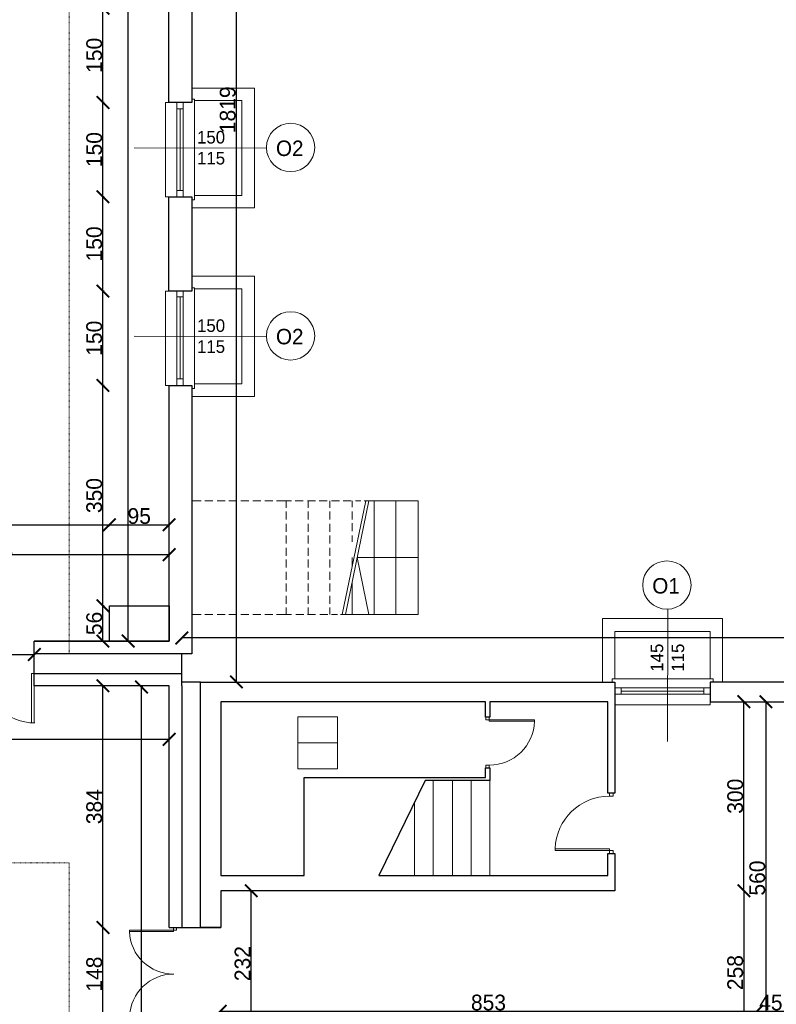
# Model space of a CAD drawing. Header units: centimetres. Extents: x -17621 to 77377, y -18613 to 66.
# Tile 11 of 173: x -12251 to -11048, y -15895 to -14329. Entities that reach past the tile are written whole.
import ezdxf

# ---------------------------------------------------------------- set-up
doc = ezdxf.new("R2010")
doc.units = ezdxf.units.CM
doc.linetypes.add('ACAD_ISO03W100', pattern=[30, 12, -18])
doc.layers.add('0-wymiarowanie rys.CAD', color=5, linetype='Continuous', lineweight=0, true_color=0x0000ff)
for name, color, linetype, lineweight in [('a_drzwi i okna', 2, 'Continuous', 0), ('a_inwentaryzacja', 141, 'Continuous', 0), ('a_podciągi', 2, 'ACAD_ISO03W100', 13), ('a_wymiarowanie', 211, 'Continuous', 0), ('drzwi', 2, 'Continuous', 0), ('pomieszczenia', 191, 'Continuous', 5)]:
    doc.layers.add(name, color=color, linetype=linetype, lineweight=lineweight)
for name, color, linetype in [('PDF_A050 OPIS', 7, 'Continuous'), ('PDF_A250 SCHODY', 7, 'Continuous'), ('PDF_A310 STOLARKA ZEWNĘTRZNA', 7, 'Continuous'), ('PDF_A320 STOLARKA WEWNĘTRZNA', 7, 'Continuous'), ('PDF_WIDOKOWA', 7, 'Continuous')]:
    doc.layers.add(name, color=color, linetype=linetype)
doc.styles.add('PDF Century Gothic', font='GOTHIC.TTF')
doc.dimstyles.new('ISO-25', dxfattribs={"dimtxt": 25, "dimasz": 20, "dimexe": 0.6, "dimexo": 0.375, "dimtad": 1, "dimdec": 0, "dimtxsty": 'PDF Century Gothic', "dimblk": 'ARCHTICK', "dimcen": 2.5, "dimadec": 1, "dimazin": 0, "dimtfac": 1, "dimtdec": 0, "dimtmove": 0, "dimatfit": 3, "dimldrblk": 'ARCHTICK', "dimfxl": 2, "dimfxlon": 1, "dimarcsym": 0})

# ---------------------------------------------------------------- blocks, each defined once
blk = doc.blocks.new('_ArchTick')
at = {"color": 0, "linetype": 'ByBlock', "const_width": 0.15}
blk.add_lwpolyline([(-0.5, -0.5), (0.5, 0.5)], dxfattribs=at)
blk = doc.blocks.new('*D9')
at = {"layer": 'a_wymiarowanie', "color": 0, "lineweight": -2, "transparency": 16777216}
for p, q in [((-12118.2, -15772.7), (-12118.8, -15772.7)), ((-12118.2, -15920.7), (-12118.2, -15772.7)), ((-12118.2, -15920.7), (-12118.8, -15920.7))]:
    blk.add_line(p, q, dxfattribs=at)
at = {"layer": 'Defpoints', "color": 0, "transparency": 16777216}
for p in [(-12118.2, -15772.7), (-12118.2, -15772.7), (-12118.2, -15920.7)]:
    blk.add_point(p, dxfattribs=at)
at = {"layer": 'a_wymiarowanie', "color": 0, "lineweight": -2, "transparency": 16777216, "xscale": 20, "yscale": 20, "zscale": 20}
for p, rotation in [((-12118.2, -15772.7), 90), ((-12118.2, -15920.7), 270)]:
    blk.add_blockref('_ArchTick', p, dxfattribs=dict(at, rotation=rotation))
at = {"layer": 'a_wymiarowanie', "color": 0, "transparency": 16777216, "insert": (-12132, -15846.7), "char_height": 25, "attachment_point": 5, "rotation": 90, "style": 'PDF Century Gothic'}
blk.add_mtext('148', dxfattribs=at)
blk = doc.blocks.new('*D10')
at = {"layer": 'a_wymiarowanie', "color": 0, "lineweight": -2, "transparency": 16777216}
for p, q in [((-12055, -15390.3), (-12057.6, -15390.3)), ((-12057, -16588.3), (-12057, -15390.3)), ((-12055, -16588.3), (-12057.6, -16588.3))]:
    blk.add_line(p, q, dxfattribs=at)
at = {"layer": 'Defpoints', "color": 0, "transparency": 16777216}
for p in [(-12057, -15390.3), (-11977.8, -15390.3), (-11977.8, -16588.3)]:
    blk.add_point(p, dxfattribs=at)
at = {"layer": 'a_wymiarowanie', "color": 0, "lineweight": -2, "transparency": 16777216, "xscale": 20, "yscale": 20, "zscale": 20}
for p, rotation in [((-12057, -15390.3), 90), ((-12057, -16588.3), 270)]:
    blk.add_blockref('_ArchTick', p, dxfattribs=dict(at, rotation=rotation))
at = {"layer": 'a_wymiarowanie', "color": 0, "transparency": 16777216, "insert": (-12070.8, -15989.3), "char_height": 25, "attachment_point": 5, "rotation": 90, "style": 'PDF Century Gothic'}
blk.add_mtext('1198', dxfattribs=at)
blk = doc.blocks.new('*D223')
at = {"layer": 'a_wymiarowanie', "color": 0, "lineweight": -2, "transparency": 16777216}
for p, q in [((-12603.1, -15471.4), (-12603.1, -15474)), ((-12603.1, -15473.4), (-12013, -15473.4)), ((-12013, -15471.4), (-12013, -15474))]:
    blk.add_line(p, q, dxfattribs=at)
at = {"layer": 'Defpoints', "color": 0, "transparency": 16777216}
for p in [(-12603.1, -15388.3), (-12013, -15388.3), (-12013, -15473.4)]:
    blk.add_point(p, dxfattribs=at)
at = {"layer": 'a_wymiarowanie', "color": 0, "lineweight": -2, "transparency": 16777216, "xscale": 20, "yscale": 20, "zscale": 20, "rotation": 180}
blk.add_blockref('_ArchTick', (-12603.1, -15473.4), dxfattribs=at)
at = {"layer": 'a_wymiarowanie', "color": 0, "lineweight": -2, "transparency": 16777216, "xscale": 20, "yscale": 20, "zscale": 20}
blk.add_blockref('_ArchTick', (-12013, -15473.4), dxfattribs=at)
at = {"layer": 'a_wymiarowanie', "color": 0, "transparency": 16777216, "insert": (-12308.1, -15459.7), "char_height": 25, "attachment_point": 5, "style": 'PDF Century Gothic'}
blk.add_mtext('568', dxfattribs=at)
blk = doc.blocks.new('*D224')
at = {"layer": 'a_wymiarowanie', "color": 0, "lineweight": -2, "transparency": 16777216}
for p, q in [((-12119.8, -15388.3), (-12117.6, -15388.3)), ((-12118.2, -15772.7), (-12118.2, -15388.3)), ((-12118.2, -15772.7), (-12118.8, -15772.7))]:
    blk.add_line(p, q, dxfattribs=at)
at = {"layer": 'Defpoints', "color": 0, "transparency": 16777216}
for p in [(-12120.2, -15388.3), (-12118.2, -15388.3), (-12118.2, -15772.7)]:
    blk.add_point(p, dxfattribs=at)
at = {"layer": 'a_wymiarowanie', "color": 0, "lineweight": -2, "transparency": 16777216, "xscale": 20, "yscale": 20, "zscale": 20}
for p, rotation in [((-12118.2, -15388.3), 90), ((-12118.2, -15772.7), 270)]:
    blk.add_blockref('_ArchTick', p, dxfattribs=dict(at, rotation=rotation))
at = {"layer": 'a_wymiarowanie', "color": 0, "transparency": 16777216, "insert": (-12132, -15580.5), "char_height": 25, "attachment_point": 5, "rotation": 90, "style": 'PDF Century Gothic'}
blk.add_mtext('384', dxfattribs=at)
blk = doc.blocks.new('*D225')
at = {"layer": 'a_wymiarowanie', "color": 0, "lineweight": -2, "transparency": 16777216}
for p, q in [((-12116.2, -15261.2), (-12118.8, -15261.2)), ((-12118.2, -15317.2), (-12118.2, -15261.2)), ((-12118.2, -15317.2), (-12118.8, -15317.2))]:
    blk.add_line(p, q, dxfattribs=at)
at = {"layer": 'Defpoints', "color": 0, "transparency": 16777216}
for p in [(-12118.2, -15261.2), (-12108, -15261.2), (-12118.2, -15317.2)]:
    blk.add_point(p, dxfattribs=at)
at = {"layer": 'a_wymiarowanie', "color": 0, "lineweight": -2, "transparency": 16777216, "xscale": 20, "yscale": 20, "zscale": 20}
for p, rotation in [((-12118.2, -15261.2), 90), ((-12118.2, -15317.2), 270)]:
    blk.add_blockref('_ArchTick', p, dxfattribs=dict(at, rotation=rotation))
at = {"layer": 'a_wymiarowanie', "color": 0, "transparency": 16777216, "insert": (-12132, -15289.2), "char_height": 25, "attachment_point": 5, "rotation": 90, "style": 'PDF Century Gothic'}
blk.add_mtext('56', dxfattribs=at)
blk = doc.blocks.new('*D116')
at = {"layer": 'a_wymiarowanie', "color": 0, "lineweight": -2, "transparency": 16777216}
for p, q in [((-11099.1, -15714.2), (-11099.7, -15714.2)), ((-11099.1, -15714.2), (-11099.1, -15974.3)), ((-11099.1, -15974.3), (-11099.7, -15974.3))]:
    blk.add_line(p, q, dxfattribs=at)
at = {"layer": 'Defpoints', "color": 0, "transparency": 16777216}
for p in [(-11099.1, -15714.2), (-11099.1, -15974.3), (-11099.1, -15974.3)]:
    blk.add_point(p, dxfattribs=at)
at = {"layer": 'a_wymiarowanie', "color": 0, "lineweight": -2, "transparency": 16777216, "xscale": 20, "yscale": 20, "zscale": 20}
for p, rotation in [((-11099.1, -15714.2), 90), ((-11099.1, -15974.3), 270)]:
    blk.add_blockref('_ArchTick', p, dxfattribs=dict(at, rotation=rotation))
at = {"layer": 'a_wymiarowanie', "color": 0, "transparency": 16777216, "insert": (-11112.8, -15844.3), "char_height": 25, "attachment_point": 5, "rotation": 90, "style": 'PDF Century Gothic'}
blk.add_mtext('258', dxfattribs=at)
blk = doc.blocks.new('*D118')
at = {"layer": 'a_wymiarowanie', "color": 0, "lineweight": -2, "transparency": 16777216}
for p, q in [((-11099.1, -15413.6), (-11099.7, -15413.6)), ((-11099.1, -15714.2), (-11099.1, -15413.6)), ((-11099.1, -15714.2), (-11099.7, -15714.2))]:
    blk.add_line(p, q, dxfattribs=at)
at = {"layer": 'Defpoints', "color": 0, "transparency": 16777216}
for p in [(-11099.1, -15413.6), (-11098.8, -15413.6), (-11098.8, -15714.2)]:
    blk.add_point(p, dxfattribs=at)
at = {"layer": 'a_wymiarowanie', "color": 0, "lineweight": -2, "transparency": 16777216, "xscale": 20, "yscale": 20, "zscale": 20}
for p, rotation in [((-11099.1, -15413.6), 90), ((-11099.1, -15714.2), 270)]:
    blk.add_blockref('_ArchTick', p, dxfattribs=dict(at, rotation=rotation))
at = {"layer": 'a_wymiarowanie', "color": 0, "transparency": 16777216, "insert": (-11112.8, -15563.9), "char_height": 25, "attachment_point": 5, "rotation": 90, "style": 'PDF Century Gothic'}
blk.add_mtext('300', dxfattribs=at)
blk = doc.blocks.new('*D426')
at = {"layer": 'a_wymiarowanie', "color": 0, "lineweight": -2, "transparency": 16777216}
for p, q in [((-11063.9, -15413.6), (-11064.5, -15413.6)), ((-11063.9, -15974.3), (-11063.9, -15413.6)), ((-11063.9, -15974.3), (-11064.5, -15974.3))]:
    blk.add_line(p, q, dxfattribs=at)
at = {"layer": 'Defpoints', "color": 0, "transparency": 16777216}
for p in [(-11063.9, -15413.6), (-11063.9, -15413.6), (-11063.9, -15974.3)]:
    blk.add_point(p, dxfattribs=at)
at = {"layer": 'a_wymiarowanie', "color": 0, "lineweight": -2, "transparency": 16777216, "xscale": 20, "yscale": 20, "zscale": 20}
for p, rotation in [((-11063.9, -15413.6), 90), ((-11063.9, -15974.3), 270)]:
    blk.add_blockref('_ArchTick', p, dxfattribs=dict(at, rotation=rotation))
at = {"layer": 'a_wymiarowanie', "color": 0, "transparency": 16777216, "insert": (-11077.7, -15694), "char_height": 25, "attachment_point": 5, "rotation": 90, "style": 'PDF Century Gothic'}
blk.add_mtext('560', dxfattribs=at)
blk = doc.blocks.new('*D433')
at = {"layer": 'a_wymiarowanie', "color": 0, "lineweight": -2, "transparency": 16777216}
for p, q in [((-12377.2, -15336.5), (-12377.2, -15339.1)), ((-12377.2, -15338.5), (-12227.4, -15338.5)), ((-12227.4, -15336.5), (-12227.4, -15339.1))]:
    blk.add_line(p, q, dxfattribs=at)
at = {"layer": 'Defpoints', "color": 0, "transparency": 16777216}
for p in [(-12377.2, -15317.2), (-12227.4, -15317.2), (-12227.4, -15338.5)]:
    blk.add_point(p, dxfattribs=at)
at = {"layer": 'a_wymiarowanie', "color": 0, "lineweight": -2, "transparency": 16777216, "xscale": 20, "yscale": 20, "zscale": 20, "rotation": 180}
blk.add_blockref('_ArchTick', (-12377.2, -15338.5), dxfattribs=at)
at = {"layer": 'a_wymiarowanie', "color": 0, "lineweight": -2, "transparency": 16777216, "xscale": 20, "yscale": 20, "zscale": 20}
blk.add_blockref('_ArchTick', (-12227.4, -15338.5), dxfattribs=at)
at = {"layer": 'a_wymiarowanie', "color": 0, "transparency": 16777216, "insert": (-12302.3, -15324.8), "char_height": 25, "attachment_point": 5, "style": 'PDF Century Gothic'}
blk.add_mtext('150', dxfattribs=at)
blk = doc.blocks.new('*D434')
at = {"layer": 'a_wymiarowanie', "color": 0, "lineweight": -2, "transparency": 16777216}
for p, q in [((-12116.2, -14910.7), (-12118.8, -14910.7)), ((-12118.2, -15261.2), (-12118.2, -14910.7)), ((-12116.2, -15261.2), (-12118.8, -15261.2))]:
    blk.add_line(p, q, dxfattribs=at)
at = {"layer": 'Defpoints', "color": 0, "transparency": 16777216}
for p in [(-12118.2, -14910.7), (-12013, -14910.7), (-12108, -15261.2)]:
    blk.add_point(p, dxfattribs=at)
at = {"layer": 'a_wymiarowanie', "color": 0, "lineweight": -2, "transparency": 16777216, "xscale": 20, "yscale": 20, "zscale": 20}
for p, rotation in [((-12118.2, -14910.7), 90), ((-12118.2, -15261.2), 270)]:
    blk.add_blockref('_ArchTick', p, dxfattribs=dict(at, rotation=rotation))
at = {"layer": 'a_wymiarowanie', "color": 0, "transparency": 16777216, "insert": (-12132, -15085.9), "char_height": 25, "attachment_point": 5, "rotation": 90, "style": 'PDF Century Gothic'}
blk.add_mtext('350', dxfattribs=at)
blk = doc.blocks.new('*D404')
at = {"layer": 'a_wymiarowanie', "color": 0, "lineweight": -2, "transparency": 16777216}
for p, q in [((-12116.2, -14760.8), (-12118.8, -14760.8)), ((-12118.2, -14910.7), (-12118.2, -14760.8)), ((-12116.2, -14910.7), (-12118.8, -14910.7))]:
    blk.add_line(p, q, dxfattribs=at)
at = {"layer": 'Defpoints', "color": 0, "transparency": 16777216}
for p in [(-12118.2, -14760.8), (-12013.4, -14760.8), (-12013, -14910.7)]:
    blk.add_point(p, dxfattribs=at)
at = {"layer": 'a_wymiarowanie', "color": 0, "lineweight": -2, "transparency": 16777216, "xscale": 20, "yscale": 20, "zscale": 20}
for p, rotation in [((-12118.2, -14760.8), 90), ((-12118.2, -14910.7), 270)]:
    blk.add_blockref('_ArchTick', p, dxfattribs=dict(at, rotation=rotation))
at = {"layer": 'a_wymiarowanie', "color": 0, "transparency": 16777216, "insert": (-12132, -14835.8), "char_height": 25, "attachment_point": 5, "rotation": 90, "style": 'PDF Century Gothic'}
blk.add_mtext('150', dxfattribs=at)
blk = doc.blocks.new('*D405')
at = {"layer": 'a_wymiarowanie', "color": 0, "lineweight": -2, "transparency": 16777216}
for p, q in [((-12116.2, -14610.8), (-12118.8, -14610.8)), ((-12118.2, -14760.8), (-12118.2, -14610.8)), ((-12116.2, -14760.8), (-12118.8, -14760.8))]:
    blk.add_line(p, q, dxfattribs=at)
at = {"layer": 'Defpoints', "color": 0, "transparency": 16777216}
for p in [(-12118.2, -14610.8), (-12013.4, -14610.8), (-12013.4, -14760.8)]:
    blk.add_point(p, dxfattribs=at)
at = {"layer": 'a_wymiarowanie', "color": 0, "lineweight": -2, "transparency": 16777216, "xscale": 20, "yscale": 20, "zscale": 20}
for p, rotation in [((-12118.2, -14610.8), 90), ((-12118.2, -14760.8), 270)]:
    blk.add_blockref('_ArchTick', p, dxfattribs=dict(at, rotation=rotation))
at = {"layer": 'a_wymiarowanie', "color": 0, "transparency": 16777216, "insert": (-12132, -14685.8), "char_height": 25, "attachment_point": 5, "rotation": 90, "style": 'PDF Century Gothic'}
blk.add_mtext('150', dxfattribs=at)
blk = doc.blocks.new('*D406')
at = {"layer": 'a_wymiarowanie', "color": 0, "lineweight": -2, "transparency": 16777216}
for p, q in [((-12116.2, -14461), (-12118.8, -14461)), ((-12118.2, -14610.8), (-12118.2, -14461)), ((-12116.2, -14610.8), (-12118.8, -14610.8))]:
    blk.add_line(p, q, dxfattribs=at)
at = {"layer": 'Defpoints', "color": 0, "transparency": 16777216}
for p in [(-12118.2, -14461), (-12013.4, -14461), (-12013.4, -14610.8)]:
    blk.add_point(p, dxfattribs=at)
at = {"layer": 'a_wymiarowanie', "color": 0, "lineweight": -2, "transparency": 16777216, "xscale": 20, "yscale": 20, "zscale": 20}
for p, rotation in [((-12118.2, -14461), 90), ((-12118.2, -14610.8), 270)]:
    blk.add_blockref('_ArchTick', p, dxfattribs=dict(at, rotation=rotation))
at = {"layer": 'a_wymiarowanie', "color": 0, "transparency": 16777216, "insert": (-12132, -14535.9), "char_height": 25, "attachment_point": 5, "rotation": 90, "style": 'PDF Century Gothic'}
blk.add_mtext('150', dxfattribs=at)
blk = doc.blocks.new('*D407')
at = {"layer": 'a_wymiarowanie', "color": 0, "lineweight": -2, "transparency": 16777216}
for p, q in [((-12116.2, -14311.1), (-12118.8, -14311.1)), ((-12118.2, -14461), (-12118.2, -14311.1)), ((-12116.2, -14461), (-12118.8, -14461))]:
    blk.add_line(p, q, dxfattribs=at)
at = {"layer": 'Defpoints', "color": 0, "transparency": 16777216}
for p in [(-12118.2, -14311.1), (-12013.4, -14311.1), (-12013.4, -14461)]:
    blk.add_point(p, dxfattribs=at)
at = {"layer": 'a_wymiarowanie', "color": 0, "lineweight": -2, "transparency": 16777216, "xscale": 20, "yscale": 20, "zscale": 20}
for p, rotation in [((-12118.2, -14311.1), 90), ((-12118.2, -14461), 270)]:
    blk.add_blockref('_ArchTick', p, dxfattribs=dict(at, rotation=rotation))
at = {"layer": 'a_wymiarowanie', "color": 0, "transparency": 16777216, "insert": (-12132, -14386), "char_height": 25, "attachment_point": 5, "rotation": 90, "style": 'PDF Century Gothic'}
blk.add_mtext('150', dxfattribs=at)
blk = doc.blocks.new('*D411')
at = {"layer": 'a_wymiarowanie', "color": 0, "lineweight": -2, "transparency": 16777216}
for p, q in [((-12076.2, -12297.6), (-12078.8, -12297.6)), ((-12078.2, -15317.2), (-12078.2, -12297.6)), ((-12076.2, -15317.2), (-12078.8, -15317.2))]:
    blk.add_line(p, q, dxfattribs=at)
at = {"layer": 'Defpoints', "color": 0, "transparency": 16777216}
for p in [(-12078.2, -12297.6), (-12005.8, -12297.6), (-12013, -15317.2)]:
    blk.add_point(p, dxfattribs=at)
at = {"layer": 'a_wymiarowanie', "color": 0, "lineweight": -2, "transparency": 16777216, "xscale": 20, "yscale": 20, "zscale": 20}
for p, rotation in [((-12078.2, -12297.6), 90), ((-12078.2, -15317.2), 270)]:
    blk.add_blockref('_ArchTick', p, dxfattribs=dict(at, rotation=rotation))
at = {"layer": 'a_wymiarowanie', "color": 0, "transparency": 16777216, "insert": (-12091.9, -13807.4), "char_height": 25, "attachment_point": 5, "rotation": 90, "style": 'PDF Century Gothic'}
blk.add_mtext('3020', dxfattribs=at)
blk = doc.blocks.new('*D415')
at = {"layer": 'a_wymiarowanie', "color": 0, "lineweight": -2, "transparency": 16777216}
for p, q in [((-12564, -15177.7), (-12564, -15180.3)), ((-12564, -15179.7), (-12013, -15179.7)), ((-12013, -15177.7), (-12013, -15180.3))]:
    blk.add_line(p, q, dxfattribs=at)
at = {"layer": 'Defpoints', "color": 0, "transparency": 16777216}
for p in [(-12564, -14910.7), (-12013, -14910.7), (-12013, -15179.7)]:
    blk.add_point(p, dxfattribs=at)
at = {"layer": 'a_wymiarowanie', "color": 0, "lineweight": -2, "transparency": 16777216, "xscale": 20, "yscale": 20, "zscale": 20, "rotation": 180}
blk.add_blockref('_ArchTick', (-12564, -15179.7), dxfattribs=at)
at = {"layer": 'a_wymiarowanie', "color": 0, "lineweight": -2, "transparency": 16777216, "xscale": 20, "yscale": 20, "zscale": 20}
blk.add_blockref('_ArchTick', (-12013, -15179.7), dxfattribs=at)
at = {"layer": 'a_wymiarowanie', "color": 0, "transparency": 16777216, "insert": (-12288.5, -15166.3), "char_height": 25, "attachment_point": 5, "style": 'PDF Century Gothic'}
blk.add_mtext('551', dxfattribs=at)
blk = doc.blocks.new('*D417')
at = {"layer": 'a_wymiarowanie', "color": 0, "lineweight": -2, "transparency": 16777216}
for p, q in [((-12477, -15134.4), (-12477, -15131.8)), ((-12477, -15132.4), (-12108, -15132.4)), ((-12108, -15134.4), (-12108, -15131.8))]:
    blk.add_line(p, q, dxfattribs=at)
at = {"layer": 'Defpoints', "color": 0, "transparency": 16777216}
for p in [(-12108, -15132.4), (-12477, -15261.2), (-12108, -15261.2)]:
    blk.add_point(p, dxfattribs=at)
at = {"layer": 'a_wymiarowanie', "color": 0, "lineweight": -2, "transparency": 16777216, "xscale": 20, "yscale": 20, "zscale": 20, "rotation": 180}
blk.add_blockref('_ArchTick', (-12477, -15132.4), dxfattribs=at)
at = {"layer": 'a_wymiarowanie', "color": 0, "lineweight": -2, "transparency": 16777216, "xscale": 20, "yscale": 20, "zscale": 20}
blk.add_blockref('_ArchTick', (-12108, -15132.4), dxfattribs=at)
at = {"layer": 'a_wymiarowanie', "color": 0, "transparency": 16777216, "insert": (-12292.5, -15118.6), "char_height": 25, "attachment_point": 5, "style": 'PDF Century Gothic'}
blk.add_mtext('369', dxfattribs=at)
blk = doc.blocks.new('*D418')
at = {"layer": 'a_wymiarowanie', "color": 0, "lineweight": -2, "transparency": 16777216}
for p, q in [((-12108, -15134.4), (-12108, -15131.8)), ((-12108, -15132.4), (-12013, -15132.4)), ((-12013, -15134.4), (-12013, -15131.8))]:
    blk.add_line(p, q, dxfattribs=at)
at = {"layer": 'Defpoints', "color": 0, "transparency": 16777216}
for p in [(-12013, -15132.4), (-12108, -15261.2), (-12013, -15261.2)]:
    blk.add_point(p, dxfattribs=at)
at = {"layer": 'a_wymiarowanie', "color": 0, "lineweight": -2, "transparency": 16777216, "xscale": 20, "yscale": 20, "zscale": 20, "rotation": 180}
blk.add_blockref('_ArchTick', (-12108, -15132.4), dxfattribs=at)
at = {"layer": 'a_wymiarowanie', "color": 0, "lineweight": -2, "transparency": 16777216, "xscale": 20, "yscale": 20, "zscale": 20}
blk.add_blockref('_ArchTick', (-12013, -15132.4), dxfattribs=at)
at = {"layer": 'a_wymiarowanie', "color": 0, "transparency": 16777216, "insert": (-12060.5, -15118.6), "char_height": 25, "attachment_point": 5, "style": 'PDF Century Gothic'}
blk.add_mtext('95', dxfattribs=at)
blk = doc.blocks.new('*D465')
at = {"layer": 'a_wymiarowanie', "color": 0, "lineweight": -2, "transparency": 16777216}
for p, q in [((-11884.4, -15714.2), (-11881.8, -15714.2)), ((-11882.4, -15945.8), (-11882.4, -15714.2)), ((-11884.4, -15945.8), (-11881.8, -15945.8))]:
    blk.add_line(p, q, dxfattribs=at)
at = {"layer": 'Defpoints', "color": 0, "transparency": 16777216}
for p in [(-11930.9, -15714.2), (-11882.4, -15714.2), (-11930.9, -15945.8)]:
    blk.add_point(p, dxfattribs=at)
at = {"layer": 'a_wymiarowanie', "color": 0, "lineweight": -2, "transparency": 16777216, "xscale": 20, "yscale": 20, "zscale": 20}
for p, rotation in [((-11882.4, -15714.2), 90), ((-11882.4, -15945.8), 270)]:
    blk.add_blockref('_ArchTick', p, dxfattribs=dict(at, rotation=rotation))
at = {"layer": 'a_wymiarowanie', "color": 0, "transparency": 16777216, "insert": (-11896.2, -15830), "char_height": 25, "attachment_point": 5, "rotation": 90, "style": 'PDF Century Gothic'}
blk.add_mtext('232', dxfattribs=at)
blk = doc.blocks.new('*D831')
at = {"layer": 'a_wymiarowanie', "color": 0, "lineweight": -2, "transparency": 16777216}
for p, q in [((-11931.7, -15907.8), (-11931.7, -15905.2)), ((-11931.7, -15905.8), (-11078.7, -15905.8)), ((-11078.7, -15907.8), (-11078.7, -15905.2))]:
    blk.add_line(p, q, dxfattribs=at)
at = {"layer": 'Defpoints', "color": 0, "transparency": 16777216}
for p in [(-11078.7, -15905.8), (-11931.7, -15937), (-11078.7, -15944.3)]:
    blk.add_point(p, dxfattribs=at)
at = {"layer": 'a_wymiarowanie', "color": 0, "lineweight": -2, "transparency": 16777216, "xscale": 20, "yscale": 20, "zscale": 20, "rotation": 180}
blk.add_blockref('_ArchTick', (-11931.7, -15905.8), dxfattribs=at)
at = {"layer": 'a_wymiarowanie', "color": 0, "lineweight": -2, "transparency": 16777216, "xscale": 20, "yscale": 20, "zscale": 20}
blk.add_blockref('_ArchTick', (-11078.7, -15905.8), dxfattribs=at)
at = {"layer": 'a_wymiarowanie', "color": 0, "transparency": 16777216, "insert": (-11505.2, -15892), "char_height": 25, "attachment_point": 5, "style": 'PDF Century Gothic'}
blk.add_mtext('853', dxfattribs=at)
blk = doc.blocks.new('*D832')
at = {"layer": 'a_wymiarowanie', "color": 0, "lineweight": -2, "transparency": 16777216}
for p, q in [((-11078.7, -15907.8), (-11078.7, -15905.2)), ((-11078.7, -15905.8), (-11033.7, -15905.8)), ((-11033.7, -15907.8), (-11033.7, -15905.2))]:
    blk.add_line(p, q, dxfattribs=at)
at = {"layer": 'Defpoints', "color": 0, "transparency": 16777216}
for p in [(-11033.7, -15905.8), (-11078.7, -15944.3), (-11033.7, -15944.3)]:
    blk.add_point(p, dxfattribs=at)
at = {"layer": 'a_wymiarowanie', "color": 0, "lineweight": -2, "transparency": 16777216, "xscale": 20, "yscale": 20, "zscale": 20, "rotation": 180}
blk.add_blockref('_ArchTick', (-11078.7, -15905.8), dxfattribs=at)
at = {"layer": 'a_wymiarowanie', "color": 0, "lineweight": -2, "transparency": 16777216, "xscale": 20, "yscale": 20, "zscale": 20}
blk.add_blockref('_ArchTick', (-11033.7, -15905.8), dxfattribs=at)
at = {"layer": 'a_wymiarowanie', "color": 0, "transparency": 16777216, "insert": (-11056.2, -15892), "char_height": 25, "attachment_point": 5, "style": 'PDF Century Gothic'}
blk.add_mtext('45', dxfattribs=at)
blk = doc.blocks.new('*D1031')
at = {"layer": '0-wymiarowanie rys.CAD', "color": 0, "linetype": 'Continuous', "lineweight": -2, "transparency": 16777216}
for p, q in [((-11992.7, -15314.3), (-11992.7, -15311.7)), ((-7131.2, -15312.3), (-11992.7, -15312.3)), ((-7131.2, -15314.3), (-7131.2, -15311.7))]:
    blk.add_line(p, q, dxfattribs=at)
at = {"layer": 'Defpoints', "color": 0, "linetype": 'Continuous', "transparency": 16777216}
for p in [(-11992.7, -15312.3), (-11992.7, -15373.5), (-7131.2, -15373.5)]:
    blk.add_point(p, dxfattribs=at)
at = {"layer": '0-wymiarowanie rys.CAD', "color": 0, "linetype": 'Continuous', "lineweight": -2, "transparency": 16777216, "xscale": 20, "yscale": 20, "zscale": 20, "rotation": 180}
blk.add_blockref('_ArchTick', (-11992.7, -15312.3), dxfattribs=at)
at = {"layer": '0-wymiarowanie rys.CAD', "color": 0, "linetype": 'Continuous', "lineweight": -2, "transparency": 16777216, "xscale": 20, "yscale": 20, "zscale": 20}
blk.add_blockref('_ArchTick', (-7131.2, -15312.3), dxfattribs=at)
at = {"layer": '0-wymiarowanie rys.CAD', "color": 0, "linetype": 'Continuous', "lineweight": 0, "transparency": 16777216, "insert": (-9561.9, -15298.6), "char_height": 25, "attachment_point": 5, "style": 'PDF Century Gothic'}
blk.add_mtext('4862', dxfattribs=at)
blk = doc.blocks.new('*D1032')
at = {"layer": '0-wymiarowanie rys.CAD', "color": 0, "linetype": 'Continuous', "lineweight": -2, "transparency": 16777216}
for p, q in [((-11908, -13562.8), (-11905.4, -13562.8)), ((-11906, -15382.3), (-11906, -13562.8)), ((-11908, -15382.3), (-11905.4, -15382.3))]:
    blk.add_line(p, q, dxfattribs=at)
at = {"layer": 'Defpoints', "color": 0, "linetype": 'Continuous', "transparency": 16777216}
for p in [(-11963.1, -13562.8), (-11906, -13562.8), (-11963.1, -15382.3)]:
    blk.add_point(p, dxfattribs=at)
at = {"layer": '0-wymiarowanie rys.CAD', "color": 0, "linetype": 'Continuous', "lineweight": -2, "transparency": 16777216, "xscale": 20, "yscale": 20, "zscale": 20}
for p, rotation in [((-11906, -13562.8), 90), ((-11906, -15382.3), 270)]:
    blk.add_blockref('_ArchTick', p, dxfattribs=dict(at, rotation=rotation))
at = {"layer": '0-wymiarowanie rys.CAD', "color": 0, "linetype": 'Continuous', "lineweight": 0, "transparency": 16777216, "insert": (-11919.8, -14472.6), "char_height": 25, "attachment_point": 5, "rotation": 90, "style": 'PDF Century Gothic'}
blk.add_mtext('1819', dxfattribs=at)

msp = doc.modelspace()

# ---------------------------------------------------------------- linework, layer by layer
at = {"layer": 'a_drzwi i okna'}
for p, q in [((-11858.2, -14533.7), (-12068.4, -14533.1)), ((-11858.2, -14833.1), (-12068.4, -14832.6)), ((-11219.9, -15266.5), (-11220.5, -15476.7))]:
    msp.add_line(p, q, dxfattribs=at)
for centre in [(-11819.8, -14532.5), (-11819.8, -14832), (-11221.5, -15228.1)]:
    msp.add_circle(centre, 38.4, dxfattribs=at)
at = {"layer": 'a_inwentaryzacja', "lineweight": 25}
for p, q in [((-12013, -15317.2), (-12013, -14910.7)), ((-12013, -14910.7), (-11976.6, -14910.7)), ((-11976.6, -14910.7), (-11976.6, -15337.5)), ((-12227.4, -15388.3), (-12227.4, -15317.2)), ((-12227.4, -15317.2), (-12013, -15317.2)), ((-11976.6, -15337.5), (-12227.4, -15337.5)), ((-12227.4, -15368.8), (-11992.7, -15368.8)), ((-11963.1, -15772.8), (-11963.1, -15382.3)), ((-11963.1, -15382.3), (-11304.4, -15382.3)), ((-11304.4, -15382.3), (-11304.4, -15413.6)), ((-12013, -15388.3), (-12227.4, -15388.3)), ((-12013, -15772.8), (-12013, -15388.3)), ((-11992.7, -15388.2), (-11992.7, -15772.8)), ((-11510.1, -15413.6), (-11930.9, -15413.6)), ((-11930.9, -15413.6), (-11930.9, -15689.7)), ((-11510.1, -15438.2), (-11510.1, -15413.6)), ((-11315.4, -15413.6), (-11503.3, -15413.6)), ((-11503.3, -15413.6), (-11503.3, -15438.2)), ((-11315.4, -15413.6), (-11337.4, -15413.6)), ((-11315.4, -15559.1), (-11315.4, -15413.6)), ((-11304.4, -15413.6), (-11304.4, -15559.1)), ((-11503.3, -15438.2), (-11510.1, -15438.2)), ((-11510.1, -15533.9), (-11510.1, -15518.6)), ((-11510.1, -15518.6), (-11503.3, -15518.6)), ((-11503.3, -15518.6), (-11503.3, -15538.9)), ((-11798, -15689.7), (-11798, -15533.9)), ((-11798, -15533.9), (-11510.1, -15533.9)), ((-11605.8, -15538.9), (-11679.4, -15689.7)), ((-11503.3, -15538.9), (-11605.8, -15538.9)), ((-11304.4, -15559.1), (-11315.4, -15559.1)), ((-11315.4, -15689.7), (-11315.4, -15654.9)), ((-11315.4, -15654.9), (-11304.4, -15654.9)), ((-11304.4, -15654.9), (-11304.4, -15714.2)), ((-11930.9, -15689.7), (-11798, -15689.7)), ((-11679.4, -15689.7), (-11315.4, -15689.7)), ((-11304.4, -15714.2), (-11930.9, -15714.2)), ((-11930.9, -15714.2), (-11930.9, -15772.8)), ((-12013, -15772.8), (-11930.8, -15772.8)), ((-11930.8, -15772.8), (-11963, -15772.8))]:
    msp.add_line(p, q, dxfattribs=at)
for points in [[(-11977, -14461), (-12013.4, -14461), (-12013.4, -14311), (-11977, -14311)], [(-11977, -14760.8), (-12013.4, -14760.8), (-12013.4, -14610.8), (-11977, -14610.8)], [(-12108, -15261.2), (-12013, -15261.2), (-12013, -15317.2), (-12108, -15317.2)], [(-11152.8, -15382.3), (-11152.8, -15413.6), (-10884.4, -15413.6), (-10884.4, -15382.3)]]:
    msp.add_lwpolyline(points, close=True, dxfattribs=at)
for points in [[(-12013, -15317.2), (-12227.4, -15317.2)], [(-11992.7, -15388.2), (-11992.7, -15337.5)], [(-11963.1, -15382.3), (-11992.7, -15382.3)]]:
    msp.add_lwpolyline(points, dxfattribs=at)
at = {"layer": 'a_podciągi', "ltscale": 0.05}
for p, q in [((-12172, -15336.6), (-12172, -12305.5)), ((-12172, -15669.9), (-12603.1, -15669.9)), ((-12172, -16172.5), (-12172, -15669.9))]:
    msp.add_line(p, q, dxfattribs=at)
at = {"layer": 'drzwi'}
for points in [[(-11504.2, -15442.2), (-11504.2, -15438.2), (-11509.3, -15438.2), (-11509.3, -15442.2), (-11504.2, -15442.2), (-11504.2, -15444.6), (-11431.9, -15444.6), (-11431.8, -15442.2), (-11504.2, -15442.2)], [(-11312.9, -15650.2), (-11312.9, -15654.9), (-11306.8, -15654.9), (-11306.8, -15650.2), (-11312.9, -15650.2), (-11312.9, -15647.3), (-11399.1, -15647.3), (-11399.1, -15650.2), (-11312.9, -15650.2)], [(-12005.9, -15776.6), (-12005.9, -15772.8), (-12001, -15772.7), (-12001, -15776.6), (-12005.9, -15776.6), (-12005.9, -15779), (-12075.9, -15779.1), (-12076, -15776.8), (-12005.9, -15776.6)]]:
    msp.add_lwpolyline(points, dxfattribs=at)
for points in [[(-11504.2, -15514.5), (-11504.2, -15518.6), (-11509.3, -15518.6), (-11509.3, -15514.5)], [(-11312.9, -15563.9), (-11312.9, -15559.1), (-11306.8, -15559.1), (-11306.8, -15563.9)]]:
    msp.add_lwpolyline(points, close=True, dxfattribs=at)
for centre, radius, start, end in [((-11504, -15442.3), 72.2, 269.8945, 358.1637), ((-11313.1, -15650), 86.1, 89.8945, 178.1637), ((-12006, -15776.7), 70, 181.9483, 270.2176), ((-12005.9, -15916.7), 70, 89.8945, 178.1637)]:
    msp.add_arc(centre, radius, start, end, dxfattribs=at)
at = {"layer": 'PDF_A050 OPIS', "lineweight": 0}
for points in [[(-11737.6, -15274.8), (-11700.3, -15094.5)], [(-11732.5, -15274.8), (-11695.2, -15094.5)], [(-11616.8, -15184.2), (-11713.8, -15184.2), (-11695.2, -15274.8)]]:
    msp.add_lwpolyline(points, dxfattribs=at)
at = {"layer": 'PDF_A250 SCHODY', "lineweight": 5}
for points in [[(-11976.6, -15094.5), (-11962.2, -15094.5)], [(-11956.3, -15094.5), (-11943.6, -15094.5)], [(-11936.8, -15094.5), (-11924.1, -15094.5)], [(-11918.2, -15094.5), (-11905.5, -15094.5)], [(-11898.7, -15094.5), (-11886, -15094.5)], [(-11880.1, -15094.5), (-11867.4, -15094.5)], [(-11860.6, -15094.5), (-11847.9, -15094.5)], [(-11842, -15094.5), (-11826.7, -15094.5), (-11826.7, -15105.5)], [(-11826.7, -15094.5), (-11818.3, -15094.5)], [(-11812.3, -15094.5), (-11799.6, -15094.5)], [(-11792.9, -15094.5), (-11780.2, -15094.5)], [(-11792, -15094.5), (-11792, -15105.5)], [(-11774.2, -15094.5), (-11761.5, -15094.5)], [(-11757.3, -15094.5), (-11757.3, -15105.5)], [(-11754.8, -15094.5), (-11742.1, -15094.5)], [(-11736.1, -15094.5), (-11723.4, -15094.5)], [(-11721.8, -15094.5), (-11721.8, -15104.6)], [(-11716.7, -15094.5), (-11708.2, -15094.5)], [(-11616.8, -15094.5), (-11616.8, -15186.7), (-11616.8, -15094.5), (-11703.1, -15094.5)], [(-11687, -15094.5), (-11687, -15274.8)], [(-11652.3, -15094.5), (-11652.3, -15274.8)], [(-11826.7, -15111.4), (-11826.7, -15124.1)], [(-11792, -15111.4), (-11792, -15124.1)], [(-11757.3, -15111.4), (-11757.3, -15124.1)], [(-11721.8, -15111.4), (-11721.8, -15124.1)], [(-11826.7, -15130.9), (-11826.7, -15143.6)], [(-11792, -15130.9), (-11792, -15143.6)], [(-11757.3, -15130.9), (-11757.3, -15143.6)], [(-11721.8, -15130), (-11721.8, -15142.7)], [(-11826.7, -15149.5), (-11826.7, -15162.2)], [(-11792, -15149.5), (-11792, -15162.2)], [(-11757.3, -15149.5), (-11757.3, -15162.2)], [(-11721.8, -15149.5), (-11721.8, -15159.6)], [(-11826.7, -15169), (-11826.7, -15181.7)], [(-11792, -15169), (-11792, -15181.7)], [(-11757.3, -15169), (-11757.3, -15181.7)], [(-11826.7, -15187.6), (-11826.7, -15200.3)], [(-11792, -15187.6), (-11792, -15200.3)], [(-11757.3, -15187.6), (-11757.3, -15200.3)], [(-11616.8, -15274.8), (-11616.8, -15186.7), (-11616.8, -15274.8), (-11740.4, -15274.8)], [(-11721.8, -15184.2), (-11721.8, -15198.3)], [(-11826.7, -15207.1), (-11826.7, -15219.8)], [(-11792, -15207.1), (-11792, -15219.8)], [(-11757.3, -15207.1), (-11757.3, -15219.8)], [(-11826.7, -15225.7), (-11826.7, -15238.4)], [(-11792, -15225.7), (-11792, -15238.4)], [(-11757.3, -15225.7), (-11757.3, -15238.4)], [(-11721.8, -15222.9), (-11721.8, -15274.8)], [(-11826.7, -15245.2), (-11826.7, -15257.9)], [(-11792, -15245.2), (-11792, -15257.9)], [(-11757.3, -15245.2), (-11757.3, -15257.9)], [(-11962.2, -15274.8), (-11976.6, -15274.8)], [(-11943.6, -15274.8), (-11956.3, -15274.8)], [(-11924.1, -15274.8), (-11936.8, -15274.8)], [(-11905.5, -15274.8), (-11918.2, -15274.8)], [(-11886, -15274.8), (-11898.7, -15274.8)], [(-11867.4, -15274.8), (-11880.1, -15274.8)], [(-11847.9, -15274.8), (-11860.6, -15274.8)], [(-11826.7, -15263.8), (-11826.7, -15274.8), (-11842, -15274.8)], [(-11818.3, -15274.8), (-11826.7, -15274.8)], [(-11798.8, -15274.8), (-11811.5, -15274.8)], [(-11780.2, -15274.8), (-11792.9, -15274.8)], [(-11792, -15263.8), (-11792, -15274.8)], [(-11760.7, -15274.8), (-11773.4, -15274.8)], [(-11757.3, -15263.8), (-11757.3, -15274.8)], [(-11745.5, -15274.8), (-11754.8, -15274.8)], [(-11593.1, -15689.7), (-11593.1, -15538.9)], [(-11562.6, -15538.9), (-11562.6, -15689.7)], [(-11532.9, -15538.9), (-11532.9, -15689.7)], [(-11503.3, -15538.9), (-11503.3, -15689.7)], [(-11622.7, -15689.7), (-11622.7, -15574.5)]]:
    msp.add_lwpolyline(points, dxfattribs=at)
at = {"layer": 'PDF_A310 STOLARKA ZEWNĘTRZNA', "lineweight": 5}
for points in [[(-12018.5, -14461), (-11977, -14461), (-11977, -14455.9), (-11972.8, -14455.9), (-11972.8, -14610.8), (-11972.8, -14615.9), (-11977, -14615.9), (-11977, -14610.8), (-12018.5, -14610.8)], [(-12000.7, -14461), (-12000.7, -14471.1), (-12000.7, -14600.7), (-12000.7, -14610.8), (-11990.6, -14610.8), (-11990.6, -14600.7), (-11990.6, -14471.1), (-11990.6, -14461)], [(-12018.5, -14760.8), (-11977, -14760.8), (-11977, -14755.8), (-11972.8, -14755.8), (-11972.8, -14910.7), (-11972.8, -14915.8), (-11977, -14915.8), (-11977, -14910.7), (-12018.5, -14910.7)], [(-12000.7, -14760.8), (-12000.7, -14770.1), (-12000.7, -14900.5), (-12000.7, -14910.7), (-11990.6, -14910.7), (-11990.6, -14900.5), (-11990.6, -14770.1), (-11990.6, -14760.8)], [(-11304.4, -15418.7), (-11304.4, -15382.3), (-11308.6, -15382.3), (-11308.6, -15377.2), (-11152.8, -15377.2), (-11147.7, -15377.2), (-11147.7, -15382.3), (-11152.8, -15382.3), (-11152.8, -15418.7)], [(-11304.4, -15401.8), (-11294.2, -15401.8), (-11163, -15401.8), (-11152.8, -15401.8), (-11152.8, -15391.6), (-11163, -15391.6), (-11294.2, -15391.6), (-11304.4, -15391.6)]]:
    msp.add_lwpolyline(points, close=True, dxfattribs=at)
for points in [[(-11990.6, -14471.1), (-12000.7, -14471.1)], [(-11995.6, -14471.1), (-11995.6, -14600.7)], [(-11990.6, -14600.7), (-12000.7, -14600.7)], [(-11990.6, -14770.1), (-12000.7, -14770.1)], [(-11995.6, -14770.1), (-11995.6, -14900.5)], [(-11990.6, -14900.5), (-12000.7, -14900.5)], [(-11294.2, -15391.6), (-11294.2, -15401.8)], [(-11294.2, -15396.7), (-11163, -15396.7)], [(-11163, -15391.6), (-11163, -15401.8)]]:
    msp.add_lwpolyline(points, dxfattribs=at)
at = {"layer": 'PDF_A320 STOLARKA WEWNĘTRZNA', "lineweight": 5}
msp.add_lwpolyline([(-12376.6, -15439, 0.414214), (-12305.9, -15368.3, 0.414214), (-12226.7, -15447.4)], format="xyb", dxfattribs=at)
msp.add_lwpolyline([(-12227.4, -15447.5), (-12227.4, -15368.8), (-12231.6, -15368.8), (-12231.6, -15447.5)], dxfattribs=at)
at = {"layer": 'PDF_WIDOKOWA', "lineweight": 5}
for points in [[(-11977, -14628.6), (-11877.1, -14628.6), (-11877.1, -14438.1), (-11977, -14438.1)], [(-11972.8, -14609.1), (-11897.4, -14609.1), (-11897.4, -14457.6), (-11972.8, -14457.6)], [(-11977, -14928.5), (-11877.1, -14928.5), (-11877.1, -14737.1), (-11977, -14737.1)], [(-11972.8, -14908.2), (-11897.4, -14908.2), (-11897.4, -14757.4), (-11972.8, -14757.4)], [(-11133.3, -15382.3), (-11133.3, -15281.6), (-11323.8, -15281.6), (-11323.8, -15382.3)], [(-11152.8, -15377.2), (-11152.8, -15301.9), (-11304.4, -15301.9), (-11304.4, -15377.2)]]:
    msp.add_lwpolyline(points, dxfattribs=at)
at = {"layer": 'pomieszczenia'}
msp.add_line((-11808.3, -15479.1), (-11745.3, -15479.1), dxfattribs=at)
msp.add_lwpolyline([(-11808.3, -15437.9), (-11745.3, -15437.9), (-11745.3, -15520.2), (-11808.3, -15520.2)], close=True, dxfattribs=at)

# ---------------------------------------------------------------- texts
at = {"layer": 'a_drzwi i okna', "style": 'PDF Century Gothic'}
for s, width, gutter_width, heights, insert, char_height, attachment_point in [('150\\P115', 179.816, 12.5, [162.8], (-11968.6, -14506.2), 20, 1), ('O2', 220.698, 15.3, [199.8], (-11843.1, -14546.4), 24.55, 7), ('150\\P115', 179.816, 12.5, [162.8], (-11968.6, -14805.7), 20, 1), ('O2', 220.698, 15.3, [199.8], (-11843.1, -14845.8), 24.55, 7), ('O1', 220.698, 15.3, [199.8], (-11244.8, -15242), 24.55, 7)]:
    msp.add_mtext_dynamic_manual_height_columns(s, width=width, gutter_width=gutter_width, heights=heights, dxfattribs=dict(at, insert=insert, char_height=char_height, attachment_point=attachment_point))
at = {"layer": 'a_drzwi i okna', "insert": (-11247.4, -15366), "char_height": 20, "attachment_point": 1, "rotation": 90, "style": 'PDF Century Gothic'}
msp.add_mtext_dynamic_manual_height_columns('145\\P115', width=179.816, gutter_width=12.5, heights=[162.8], dxfattribs=at)

# ---------------------------------------------------------------- dimensions: what is measured, and where the dimension line sits
at = {"layer": '0-wymiarowanie rys.CAD', "linetype": 'Continuous', "lineweight": 0}
dim = msp.add_linear_dim(base=(-11906.0097, -13562.8416), p1=(-11963.0532, -15382.3172), p2=(-11963.0532, -13562.8416), angle=90, dimstyle='ISO-25', dxfattribs=at)
dim.commit()
dim.dimension.update_dxf_attribs({"geometry": '*D1032', "text_midpoint": (-11919.7635, -14472.5794)})
dim = msp.add_linear_dim(base=(-11992.6863, -15312.3172), p1=(-7131.1557, -15373.4932), p2=(-11992.6863, -15373.4932), dimstyle='ISO-25', dxfattribs=at)
dim.commit()
dim.dimension.update_dxf_attribs({"geometry": '*D1031', "text_midpoint": (-9561.921, -15298.5634)})
at = {"layer": 'a_wymiarowanie'}
for base, p1, p2, picture, middle in [((-12078.2, -12297.6), (-12013, -15317.2), (-12005.8, -12297.6), '*D411', (-12091.9, -13807.4)), ((-12118.2, -15388.3), (-12118.2, -15772.7), (-12120.2, -15388.3), '*D224', (-12132, -15580.5)), ((-12057, -15390.3), (-11977.8, -16588.3), (-11977.8, -15390.3), '*D10', (-12070.8, -15989.3)), ((-11882.4, -15714.2), (-11930.9, -15945.8), (-11930.9, -15714.2), '*D465', (-11896.2, -15830)), ((-12118.2, -15772.7), (-12118.2, -15920.7), (-12118.2, -15772.7), '*D9', (-12132, -15846.7))]:
    dim = msp.add_linear_dim(base=base, p1=p1, p2=p2, angle=90, dimstyle='ISO-25', dxfattribs=at)
    dim.commit()
    dim.dimension.update_dxf_attribs({"geometry": picture, "text_midpoint": middle})
for base, p1, p2, picture, middle in [((-12118.2, -14311.1), (-12013.4, -14461), (-12013.4, -14311.1), '*D407', (-12132, -14386)), ((-12118.2, -14461), (-12013.4, -14610.8), (-12013.4, -14461), '*D406', (-12132, -14535.9)), ((-12118.2, -14610.8), (-12013.4, -14760.8), (-12013.4, -14610.8), '*D405', (-12132, -14685.8)), ((-12118.2, -14760.8), (-12013, -14910.7), (-12013.4, -14760.8), '*D404', (-12132, -14835.8)), ((-12118.2232, -14910.693), (-12108.0062, -15261.1504), (-12013.0062, -14910.693), '*D434', (-12131.9771, -15085.9217)), ((-12118.2, -15261.2), (-12118.2, -15317.2), (-12108, -15261.2), '*D225', (-12132, -15289.2))]:
    dim = msp.add_linear_dim(base=base, p1=p1, p2=p2, angle=90, dimstyle='ISO-25', override={"dimtmove": 1}, dxfattribs=at)
    dim.commit()
    dim.dimension.update_dxf_attribs({"geometry": picture, "text_midpoint": middle})
for base, p1, p2, picture, middle in [((-12013, -15179.7), (-12564, -14910.7), (-12013, -14910.7), '*D415', (-12288.5, -15166.3)), ((-12227.4, -15338.5), (-12377.2, -15317.2), (-12227.4, -15317.2), '*D433', (-12302.3, -15324.8)), ((-11078.7, -15905.8), (-11931.7, -15937), (-11078.7, -15944.3), '*D831', (-11505.2, -15892))]:
    dim = msp.add_linear_dim(base=base, p1=p1, p2=p2, dimstyle='ISO-25', dxfattribs=at)
    dim.commit()
    dim.dimension.update_dxf_attribs({"geometry": picture, "text_midpoint": middle})
for base, p1, p2, picture, middle in [((-12108, -15132.4), (-12477, -15261.2), (-12108, -15261.2), '*D417', (-12292.5, -15118.6)), ((-12013, -15132.4), (-12108, -15261.2), (-12013, -15261.2), '*D418', (-12060.5, -15118.6)), ((-11033.7, -15905.8), (-11078.7, -15944.3), (-11033.7, -15944.3), '*D832', (-11056.2, -15892))]:
    dim = msp.add_linear_dim(base=base, p1=p1, p2=p2, dimstyle='ISO-25', override={"dimtmove": 1}, dxfattribs=at)
    dim.commit()
    dim.dimension.update_dxf_attribs({"geometry": picture, "text_midpoint": middle})
dim = msp.add_linear_dim(base=(-12013, -15473.4), p1=(-12603.1, -15388.3), p2=(-12013, -15388.3), text='568', dimstyle='ISO-25', dxfattribs=at)
dim.commit()
dim.dimension.update_dxf_attribs({"geometry": '*D223', "text_midpoint": (-12308.1, -15459.7)})
for base, p1, p2, text, picture, middle in [((-11099.1, -15413.6), (-11098.8, -15714.2), (-11098.8, -15413.6), '300', '*D118', (-11112.8, -15563.9)), ((-11063.9, -15413.6), (-11063.9, -15974.3), (-11063.9, -15413.6), '560', '*D426', (-11077.7, -15694)), ((-11099.1, -15974.3), (-11099.1, -15714.2), (-11099.1, -15974.3), '258', '*D116', (-11112.8, -15844.3))]:
    dim = msp.add_linear_dim(base=base, p1=p1, p2=p2, angle=90, text=text, dimstyle='ISO-25', dxfattribs=at)
    dim.commit()
    dim.dimension.update_dxf_attribs({"geometry": picture, "text_midpoint": middle})

doc.saveas('drawing.dxf')
